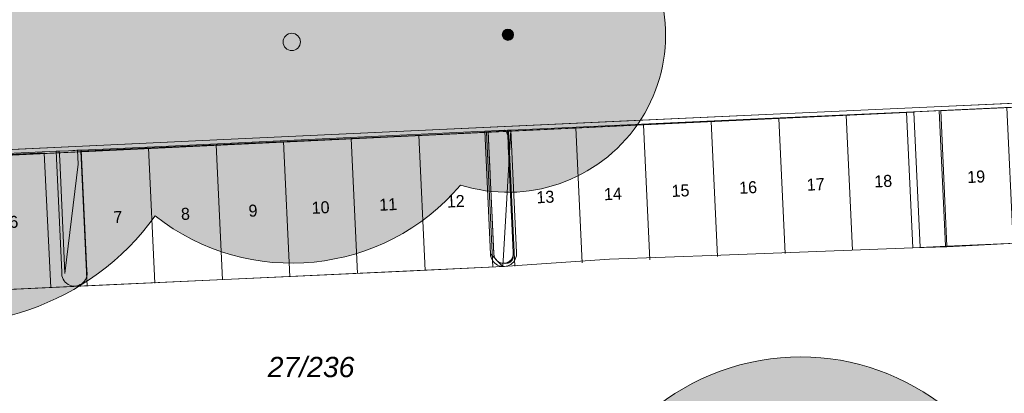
# Model space of a CAD drawing. Header units: metres. Extents: x 3492183 to 3492884, y 5882475 to 5882978.
# Tile 72 of 256: x 3492419 to 3492456, y 5882701 to 5882715. Entities that reach past the tile are written whole.
import ezdxf

# ---------------------------------------------------------------- set-up
doc = ezdxf.new("R2010")
doc.units = ezdxf.units.M
doc.header["$LTSCALE"] = 0.1
for name, color, linetype, lineweight, true_color in [('Bod-Einfassung-Rasenbord 100_30_5', 7, 'Continuous', 9, 0x454545), ('Bod-Pflaster Beton grau', 7, 'Continuous', 9, 0x454545), ('Bod-Rasengittersteine B', 7, 'Continuous', 9, 0x454545), ('So-Flurstücke Umgebung', 7, 'Continuous', 9, 0x888888), ('So-Stellplätze KFz', 7, 'Continuous', 9, 0x454545), ('Veg-Gehölze Bestand-geschützt', 7, 'Continuous', 35, 0xcc4f00)]:
    doc.layers.add(name, color=color, linetype=linetype, lineweight=lineweight, true_color=true_color)
doc.layers.add('Keine', color=7, linetype='Continuous', lineweight=9)
doc.layers.add('Veg-Grünflächen', color=7, linetype='Continuous', lineweight=9)
doc.styles.add('Arial (italic)', font='ariali.ttf')
doc.styles.add('Indivisible', font='txt')

# ---------------------------------------------------------------- blocks, each defined once
blk = doc.blocks.new('Belag_Weg')
at = {"layer": 'Bod-Pflaster Beton grau'}
blk.add_rational_spline([(102.357, -5.57), (103.768, -5.647), (105.065, -5.085), (107.273, -4.13), (109.482, -3.175), (110.818, -2.597), (112.271, -2.695), (140.545, -4.616), (168.82, -6.536), (171.872, -6.744), (173.832, -4.395), (175.793, -2.047), (175.044, 0.919), (174.506, 3.049), (170.868, 17.453), (171, 16.95), (166.453, 29.149), (161.905, 41.347), (160.071, 42.237), (158.237, 43.127), (163.291, 29.124), (168.346, 15.12), (168, 16.556), (171.597, 2.314), (172.135, 0.184), (172.51, -1.299), (171.529, -2.473), (170.549, -3.647), (169.023, -3.543), (140.749, -1.623), (112.474, 0.298), (110.295, 0.446), (108.291, -0.421), (106.082, -1.377), (103.874, -2.332), (103.225, -2.613), (102.52, -2.574), (52.334, 0.157), (2.148, 2.888), (3.562, 4.705), (4.977, 6.522), (5.077, 6.714), (5.215, 6.88), (13.337, 16.663), (21.459, 26.447), (22.85, 28.122), (22.899, 30.299), (23.843, 72.316), (24.786, 114.334), (24.83, 116.276), (26.773, 116.289), (32.388, 116.326), (38.003, 116.362), (43.573, 116.375), (49.142, 116.388), (49.104, 113.723), (49.066, 111.058), (49.07, 110.997), (49.074, 110.936), (50.121, 110.928), (51.168, 110.92), (51.159, 110.991), (51.151, 111.061), (51.188, 113.727), (51.226, 116.393), (60.148, 116.406), (69.07, 116.42), (76.285, 116.431), (83.499, 116.442), (93.696, 116.461), (103.894, 116.481), (104.321, 116.297), (104.749, 116.113), (106.042, 115.729), (107.335, 115.346), (106.803, 118.581), (106.271, 121.816), (105.199, 120.489), (104.126, 119.161), (102.173, 119.147), (100.22, 119.132), (100.203, 121.619), (100.186, 124.105), (96.702, 124.095), (93.218, 124.085), (93.191, 128.127), (93.163, 132.17), (86.465, 132.126), (79.766, 132.082), (79.777, 125.752), (79.788, 119.423), (73.564, 119.412), (67.339, 119.401), (67.339, 119.963), (67.338, 120.525), (66.293, 120.521), (65.247, 120.518), (65.25, 119.798), (65.252, 119.078), (52.307, 119.05), (39.361, 119.022), (39.351, 121.791), (39.341, 124.561), (38.131, 124.557), (36.921, 124.552), (36.921, 124.483), (36.921, 124.413), (36.731, 124.413), (36.541, 124.412), (36.542, 125.654), (36.542, 126.895), (35.84, 126.895), (35.138, 126.896), (35.129, 122.957), (35.12, 119.019), (31.022, 119.047), (26.924, 119.075), (26.087, 119.081), (25.503, 119.682), (24.92, 120.283), (24.939, 121.12), (25.075, 127.183), (25.211, 133.246), (25.65, 134.247), (25.675, 135.34), (25.751, 138.602), (29.006, 138.831), (40.57, 139.644), (52.134, 140.458), (52.046, 141.705), (51.959, 142.952), (40.395, 142.138), (28.831, 141.325), (26.87, 141.187), (25.361, 139.928), (25.445, 143.644), (25.528, 147.36), (24.279, 147.388), (23.029, 147.416), (22.877, 140.645), (22.725, 133.874), (21.782, 132.345), (19.989, 132.434), (-9.375, 133.879), (-38.739, 135.325), (-38.801, 134.076), (-38.862, 132.828), (-9.498, 131.382), (19.866, 129.937), (20.168, 129.922), (20.471, 129.94), (21.346, 129.993), (21.978, 129.384), (22.61, 128.776), (22.59, 127.899), (21.495, 79.127), (20.399, 30.355), (20.37, 29.049), (19.536, 28.044), (9.236, 16.052), (-1.064, 4.06), (-3.008, 2.176), (-4.952, 0.292), (-9.488, -5.369), (-14.024, -11.03), (-13.69, -11.302), (-13.355, -11.574), (-15.325, -13.946), (-17.295, -16.319), (-16.333, -17.117), (-15.371, -17.916), (-13.393, -15.533), (-11.415, -13.15), (-11.159, -13.358), (-10.903, -13.565), (-7.057, -8.78), (-3.211, -3.995), (-1.602, -1.928), (0.008, 0.139), (0.004, 0.069), (0, 0), (51.178, -2.785), (102.357, -5.57)], [1, 0.973360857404, 1, 1, 1, 0.971796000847, 1, 1, 1, 0.890889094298, 1, 0.890889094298, 1, 1, 1, 1, 1, 1, 1, 1, 1, 1, 1, 1, 1, 0.890889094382, 1, 0.890889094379, 1, 1, 1, 0.971796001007, 1, 1, 1, 0.973360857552, 1, 1, 1, 1, 1, 0.994210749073, 1, 1, 1, 0.944339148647, 1, 1, 1, 0.717277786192, 1, 1, 1, 1, 1, 1, 1, 1, 1, 1, 1, 1, 1, 1, 1, 1, 1, 1, 1, 1, 1, 1, 1, 1, 1, 1, 1, 1, 1, 1, 1, 1, 1, 1, 1, 1, 1, 1, 1, 1, 1, 1, 1, 1, 1, 1, 1, 1, 1, 1, 1, 1, 1, 1, 1, 1, 1, 1, 1, 1, 1, 1, 1, 1, 1, 1, 1, 0.922385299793, 1, 0.922385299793, 1, 1, 1, 0.981076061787, 1, 0.7393922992, 1, 1, 1, 1, 1, 1, 1, 0.951578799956, 1, 1, 1, 1, 1, 1, 1, 0.860927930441, 1, 1, 1, 1, 1, 1, 1, 0.998507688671, 1, 0.915785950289, 1, 0.915785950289, 1, 1, 1, 0.94433914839, 1, 1, 1, 1, 1, 1, 1, 1, 1, 1, 1, 1, 1, 1, 1, 1, 1, 1, 1, 1, 1, 1, 1, 1, 1], degree=2, knots=[0, 0, 0, 0.000596, 0.000596, 0.001639, 0.001639, 0.002252, 0.002252, 0.014532, 0.014532, 0.015713, 0.015713, 0.016894, 0.016894, 0.017846, 0.023332, 0.023332, 0.160581, 0.160581, 0.182075, 0.182075, 0.339032, 0.339032, 0.354606, 0.357345, 0.357345, 0.359043, 0.359043, 0.360742, 0.360742, 0.396072, 0.396072, 0.398718, 0.398718, 0.401718, 0.401718, 0.402575, 0.402575, 0.465233, 0.465233, 0.468104, 0.468104, 0.468372, 0.468372, 0.484224, 0.484224, 0.486788, 0.486788, 0.539183, 0.539183, 0.54092, 0.54092, 0.547921, 0.547921, 0.554864, 0.554864, 0.558186, 0.558186, 0.558262, 0.558262, 0.559568, 0.559568, 0.559656, 0.559656, 0.56298, 0.56298, 0.574103, 0.574103, 0.583097, 0.583097, 0.595809, 0.595809, 0.59639, 0.59639, 0.598071, 0.598071, 0.602159, 0.602159, 0.604287, 0.604287, 0.606721, 0.606721, 0.609821, 0.609821, 0.614165, 0.614165, 0.619204, 0.619204, 0.627556, 0.627556, 0.635447, 0.635447, 0.643207, 0.643207, 0.643908, 0.643908, 0.645211, 0.645211, 0.646108, 0.646108, 0.662248, 0.662248, 0.6657, 0.6657, 0.667209, 0.667209, 0.667296, 0.667296, 0.667532, 0.667532, 0.66908, 0.66908, 0.669955, 0.669955, 0.674865, 0.674865, 0.679974, 0.679974, 0.680937, 0.680937, 0.6819, 0.6819, 0.689461, 0.689461, 0.690798, 0.690798, 0.693805, 0.693805, 0.708257, 0.708257, 0.709816, 0.709816, 0.724268, 0.724268, 0.726599, 0.726599, 0.731233, 0.731233, 0.732791, 0.732791, 0.741235, 0.741235, 0.743162, 0.743162, 0.779814, 0.779814, 0.781372, 0.781372, 0.818024, 0.818024, 0.818401, 0.818401, 0.819402, 0.819402, 0.820404, 0.820404, 0.881222, 0.881222, 0.88276, 0.88276, 0.902467, 0.902467, 0.905842, 0.905842, 0.914885, 0.914885, 0.915423, 0.915423, 0.919267, 0.919267, 0.920825, 0.920825, 0.924686, 0.924686, 0.925097, 0.925097, 0.932751, 0.932751, 0.936016, 0.936016, 0.936103, 0.936103, 1, 1, 1], dxfattribs=at)
at = {"layer": 'Bod-Pflaster Beton grau', "color": 0, "flags": 1}
for tag in ['IFC_UUID', 'instanceID']:
    blk.add_attdef(tag, (3492321.125, 5882577.166), '', height=0.00018, dxfattribs=at)
blk = doc.blocks.new('Parkplatz an Pfad (2D)')
at = {"layer": 'So-Stellplätze KFz', "color": 254, "transparency": 33554687}
for p, q in [((9.989, 0.466), (10.222, -4.528)), ((12.486, 0.583), (12.72, -4.412)), ((0, 0), (0.233, -4.995)), ((2.497, 0.117), (2.73, -4.878)), ((4.995, 0.233), (5.228, -4.761)), ((7.492, 0.35), (7.725, -4.645))]:
    blk.add_line(p, q, dxfattribs=at)
at = {"layer": 'So-Stellplätze KFz', "color": 254, "transparency": 33554687, "flags": 128}
blk.add_lwpolyline([(0, 0), (12.486, 0.583)], dxfattribs=at)
at = {"layer": 'So-Stellplätze KFz', "color": 254, "transparency": 33554687, "char_height": 0.444, "attachment_point": 5, "rotation": 2.6725, "line_spacing_factor": 1.033856, "style": 'Indivisible'}
for s, insert in [('22', (8.857, -2.089)), ('23', (11.354, -1.973)), ('19', (1.365, -2.439)), ('20', (3.862, -2.322)), ('21', (6.36, -2.206))]:
    blk.add_mtext(s, dxfattribs=dict(at, insert=insert))
at = {"layer": 'So-Stellplätze KFz', "color": 0, "flags": 1}
for tag in ['IFC_UUID', 'instanceID']:
    blk.add_attdef(tag, (3492453.38, 5882706.882), '', height=0.00018, dxfattribs=at)
blk = doc.blocks.new('Parkplatz an Pfad (2D)-1')
at = {"layer": 'So-Stellplätze KFz', "color": 254, "transparency": 33554687}
for p, q in [((9.989, 0.469), (10.223, -4.526)), ((12.486, 0.586), (12.721, -4.409)), ((14.984, 0.703), (15.218, -4.292)), ((0, 0), (0.234, -4.995)), ((2.497, 0.117), (2.732, -4.877)), ((4.995, 0.234), (5.229, -4.76)), ((7.492, 0.351), (7.726, -4.643))]:
    blk.add_line(p, q, dxfattribs=at)
at = {"layer": 'So-Stellplätze KFz', "color": 254, "transparency": 33554687, "flags": 128}
blk.add_lwpolyline([(0, 0), (14.984, 0.703)], dxfattribs=at)
at = {"layer": 'So-Stellplätze KFz', "color": 254, "transparency": 33554687, "char_height": 0.444, "attachment_point": 5, "rotation": 2.6854, "line_spacing_factor": 1.033856, "style": 'Indivisible'}
for s, insert in [('16', (8.858, -2.087)), ('17', (11.355, -1.97)), ('18', (13.852, -1.853)), ('13', (1.366, -2.439)), ('14', (3.863, -2.322)), ('15', (6.36, -2.204))]:
    blk.add_mtext(s, dxfattribs=dict(at, insert=insert))
at = {"layer": 'So-Stellplätze KFz', "color": 0, "flags": 1}
for tag in ['IFC_UUID', 'instanceID']:
    blk.add_attdef(tag, (3492437.458, 5882706.132), '', height=0.00018, dxfattribs=at)
blk = doc.blocks.new('Parkplatz an Pfad (2D)-2')
at = {"layer": 'So-Stellplätze KFz', "color": 254, "transparency": 33554687}
for p, q in [((9.985, 0.469), (10.22, -4.526)), ((2.497, 0.117), (2.732, -4.877)), ((4.995, 0.234), (5.229, -4.76)), ((7.492, 0.352), (7.726, -4.643)), ((0, 0), (0.234, -4.995))]:
    blk.add_line(p, q, dxfattribs=at)
at = {"layer": 'So-Stellplätze KFz', "color": 254, "transparency": 33554687, "flags": 128}
blk.add_lwpolyline([(0, 0), (9.985, 0.469)], dxfattribs=at)
at = {"layer": 'So-Stellplätze KFz', "color": 254, "transparency": 33554687, "char_height": 0.444, "attachment_point": 5, "rotation": 2.6864, "line_spacing_factor": 1.033856, "style": 'Indivisible'}
for s, insert in [('6', (8.856, -2.087)), ('3', (1.366, -2.439)), ('4', (3.863, -2.321)), ('5', (6.36, -2.204))]:
    blk.add_mtext(s, dxfattribs=dict(at, insert=insert))
at = {"layer": 'So-Stellplätze KFz', "color": 0, "flags": 1}
for tag in ['IFC_UUID', 'instanceID']:
    blk.add_attdef(tag, (3492410.324, 5882704.859), '', height=0.00018, dxfattribs=at)
blk = doc.blocks.new('Gruppe-18')
at = {"layer": 'Bod-Einfassung-Rasenbord 100_30_5', "color": 253, "flags": 128}
blk.add_lwpolyline([(3492465.926, 5882712.597), (3492453.196, 5882712.02), (3492441.84, 5882711.505), (3492426.938, 5882710.811), (3492416.495, 5882710.324), (3492412.715, 5882710.148), (3492412.739, 5882710.008), (3492420.749, 5882710.381), (3492421.197, 5882710.402), (3492421.67, 5882710.423), (3492424.376, 5882710.549), (3492431.357, 5882710.875), (3492436.583, 5882711.118), (3492437.552, 5882711.163), (3492446.676, 5882711.581), (3492452.171, 5882711.831), (3492453.434, 5882711.888), (3492456.863, 5882712.043)], dxfattribs=at)
for points in [[(3492436.725, 5882710.807), (3492436.709, 5882711.124), (3492436.583, 5882711.118), (3492436.794, 5882706.578, 1.008555), (3492437.763, 5882706.637), (3492437.552, 5882711.163), (3492437.425, 5882711.157), (3492437.447, 5882710.689), (3492437.635, 5882706.643, -1.073569), (3492436.919, 5882706.605)], [(3492420.876, 5882710.069), (3492420.86, 5882710.386), (3492420.749, 5882710.381), (3492420.957, 5882705.913, 1.170357), (3492421.878, 5882705.958), (3492421.67, 5882710.423), (3492421.534, 5882710.417), (3492421.558, 5882709.904), (3492421.07, 5882705.867)]]:
    blk.add_lwpolyline(points, format="xyb", close=True, dxfattribs=at)
at = {"layer": 'Bod-Pflaster Beton grau', "color": 253, "flags": 128}
blk.add_lwpolyline([(3492456.219, 5882706.984), (3492453.662, 5882706.849), (3492452.398, 5882706.811), (3492445.306, 5882706.533), (3492441.19, 5882706.389), (3492437.249, 5882706.114), (3492433.693, 5882705.951), (3492429.14, 5882705.739), (3492421.791, 5882705.4), (3492413.444, 5882705.012), (3492403.533, 5882704.626), (3492403.615, 5882703.829), (3492403.744, 5882698.065), (3492415.814, 5882698.597), (3492418.222, 5882698.657), (3492419.182, 5882678.819), (3492416.755, 5882678.704), (3492416.761, 5882678.568), (3492417.037, 5882678.568), (3492417.238, 5882673.547)], dxfattribs=at)
at = {"layer": 'Bod-Rasengittersteine B', "color": 253, "transparency": 33554687, "flags": 128}
for points in [[(3492456.219, 5882706.984), (3492459.389, 5882707.135), (3492466.048, 5882707.518), (3492465.915, 5882710.042), (3492465.788, 5882712.449), (3492465.235, 5882712.423), (3492453.434, 5882711.888), (3492453.661, 5882706.869)], [(3492446.676, 5882711.581), (3492437.552, 5882711.163), (3492437.249, 5882706.119), (3492437.249, 5882706.114), (3492441.19, 5882706.389), (3492445.306, 5882706.533), (3492452.398, 5882706.811), (3492452.171, 5882711.831)]]:
    blk.add_lwpolyline(points, close=True, dxfattribs=at)
blk.add_lwpolyline([(3492421.878, 5882705.958, -1.170357), (3492420.957, 5882705.913), (3492420.749, 5882710.381), (3492412.739, 5882710.008), (3492410.646, 5882709.927), (3492403.33, 5882709.562), (3492403.533, 5882704.626), (3492413.444, 5882705.012), (3492430.138, 5882705.788), (3492437.249, 5882706.114), (3492436.793, 5882706.584), (3492436.583, 5882711.118), (3492431.357, 5882710.875), (3492424.376, 5882710.549), (3492421.67, 5882710.423)], format="xyb", close=True, dxfattribs=at)
at = {"layer": 'Veg-Grünflächen', "color": 253, "linetype": 'Continuous', "lineweight": 9, "transparency": 33554687, "flags": 128}
for points in [[(3492412.545, 5882715.477), (3492430.369, 5882716.325), (3492437.575, 5882716.668), (3492454.967, 5882717.5), (3492460.06, 5882717.744), (3492465.153, 5882717.988), (3492465.686, 5882717.838), (3492466.024, 5882717.66), (3492468.643, 5882717.013), (3492471.561, 5882709.288), (3492471.455, 5882709.23), (3492470.027, 5882706.473), (3492469.443, 5882705.068), (3492469.208, 5882705.01), (3492466.301, 5882705.241), (3492466.297, 5882705.284), (3492465.926, 5882712.597), (3492459.561, 5882712.308), (3492453.196, 5882712.02), (3492447.518, 5882711.762), (3492434.389, 5882711.158), (3492426.938, 5882710.811), (3492421.716, 5882710.567), (3492412.715, 5882710.148)], [(3492452.171, 5882711.831), (3492452.398, 5882706.811), (3492453.661, 5882706.869), (3492453.434, 5882711.888)], [(3492421.07, 5882705.867), (3492420.876, 5882710.069), (3492420.86, 5882710.386), (3492421.197, 5882710.402), (3492421.51, 5882710.416), (3492421.534, 5882710.417), (3492421.558, 5882709.904)]]:
    blk.add_lwpolyline(points, close=True, dxfattribs=at)
at = {"layer": 'Veg-Grünflächen', "color": 253, "linetype": 'Continuous', "lineweight": 9, "transparency": 33554687}
blk.add_rational_spline([(3492436.919, 5882706.605), (3492436.913, 5882706.273), (3492437.243, 5882706.241), (3492437.691, 5882706.196), (3492437.635, 5882706.643), (3492437.53, 5882708.9), (3492437.425, 5882711.157), (3492437.067, 5882711.14), (3492436.709, 5882711.124), (3492436.717, 5882710.965), (3492436.725, 5882710.807), (3492436.822, 5882708.706), (3492436.919, 5882706.605)], [1, 0.73509271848, 1, 1, 1, 1, 1, 1, 1, 1, 1, 1, 1], degree=2, knots=[0, 0, 0, 0.043735, 0.043735, 0.124483, 0.124483, 0.529862, 0.529862, 0.594186, 0.594186, 0.622611, 0.622611, 1, 1, 1], dxfattribs=at)
blk = doc.blocks.new('Parkplatz an Pfad (2D)-6')
at = {"layer": 'So-Stellplätze KFz', "color": 254, "transparency": 33554687}
for p, q in [((9.989, 0.469), (10.223, -4.526)), ((12.486, 0.586), (12.721, -4.409)), ((14.984, 0.703), (15.218, -4.292)), ((0, 0), (0.234, -4.995)), ((2.497, 0.117), (2.732, -4.877)), ((4.995, 0.234), (5.229, -4.76)), ((7.492, 0.351), (7.726, -4.643))]:
    blk.add_line(p, q, dxfattribs=at)
at = {"layer": 'So-Stellplätze KFz', "color": 254, "transparency": 33554687, "flags": 128}
blk.add_lwpolyline([(0, 0), (14.984, 0.703)], dxfattribs=at)
at = {"layer": 'So-Stellplätze KFz', "color": 254, "transparency": 33554687, "char_height": 0.444, "attachment_point": 5, "rotation": 2.6854, "line_spacing_factor": 1.033856, "style": 'Indivisible'}
for s, insert in [('10', (8.858, -2.087)), ('11', (11.355, -1.97)), ('12', (13.852, -1.853)), ('7', (1.366, -2.439)), ('8', (3.863, -2.322)), ('9', (6.36, -2.204))]:
    blk.add_mtext(s, dxfattribs=dict(at, insert=insert))
at = {"layer": 'So-Stellplätze KFz', "color": 0, "flags": 1}
for tag in ['IFC_UUID', 'instanceID']:
    blk.add_attdef(tag, (3492421.66, 5882705.391), '', height=0.00018, dxfattribs=at)

msp = doc.modelspace()

# ---------------------------------------------------------------- hatches: boundary and pattern name
at = {"layer": 'Veg-Gehölze Bestand-geschützt', "linetype": 'Continuous', "lineweight": 0, "true_color": 0xa9c38d, "transparency": 33554508}
h = msp.add_hatch(color=253, dxfattribs=at)
edge = h.paths.add_edge_path()
edge.add_arc((3492463.24, 5882727.162), 7.45, 177.1315, 186.384, ccw=False)
edge.add_arc((3492460.819, 5882733.691), 7.944, -10.1234, 230.81, ccw=False)
edge.add_arc((3492463.24, 5882727.162), 7.45, 9.7114, 43.5551, ccw=False)
edge.add_arc((3492463.979, 5882721.932), 9.256, -15.8878, 44.4838, ccw=False)
edge.add_arc((3492465.124, 5882716.707), 8.212, 11.7467, 19.1313, ccw=False)
edge.add_arc((3492466.867, 5882711.561), 9.28, -10.5215, 47.2793, ccw=False)
edge.add_arc((3492468.965, 5882706.63), 7.736, -25.3736, 24.7313, ccw=False)
edge.add_arc((3492476.52, 5882694.001), 9.331, 45.3108, 93.4743, ccw=False)
edge.add_arc((3492479.721, 5882690.094), 11.065, 3.1352, 72.3108, ccw=False)
edge.add_arc((3492483.53, 5882685.443), 8.945, 32.2212, 35.9841, ccw=False)
edge.add_arc((3492486.142, 5882683.76), 8.136, 23.4175, 52.4732, ccw=False)
edge.add_arc((3492490.016, 5882678.863), 8.888, -158.0667, 66.1636, ccw=False)
edge.add_arc((3492482.834, 5882682.584), 7.12, 246.0574, 261.412, ccw=False)
edge.add_arc((3492479.534, 5882683.559), 7.494, 192.2533, 273.1423, ccw=False)
edge.add_arc((3492479.721, 5882690.094), 11.065, 195.9854, 227.2527, ccw=False)
edge.add_arc((3492464.906, 5882695.343), 9.289, 204.3583, 296.7294, ccw=False)
edge.add_arc((3492448.252, 5882694.167), 8.611, 26.0373, 342.0424, ccw=False)
edge.add_arc((3492464.906, 5882695.343), 9.289, 111.4782, 163.7214, ccw=False)
edge.add_arc((3492466.867, 5882711.561), 9.28, 170.1582, 234.6994, ccw=False)
edge.add_arc((3492465.124, 5882716.707), 8.212, 185.5784, 205.6908, ccw=False)
edge.add_arc((3492463.979, 5882721.932), 9.256, 151.6117, 220.5975, ccw=False)
h = msp.add_hatch(color=253, dxfattribs=at)
edge = h.paths.add_edge_path()
edge.add_arc((3492416.598, 5882713.619), 9.626, 42.9607, 324.1942, ccw=False)
edge.add_arc((3492429.454, 5882714.423), 8.18, 44.1253, 135.2718, ccw=False)
edge.add_arc((3492437.442, 5882714.69), 5.826, -107.4693, 111.3034, ccw=False)
edge.add_arc((3492429.454, 5882714.423), 8.18, 231.8832, 319.7088, ccw=False)
h = msp.add_hatch(color=253, dxfattribs=at)
edge = h.paths.add_edge_path()
edge.add_arc((3492437.442, 5882714.69), 0.21, 0, 360)
h = msp.add_hatch(color=253, dxfattribs=at)
edge = h.paths.add_edge_path()
edge.add_arc((3492429.454, 5882714.423), 0.32, 0, 360)

# ---------------------------------------------------------------- linework, layer by layer
at = {"layer": 'So-Flurstücke Umgebung'}
msp.add_line((3492467.402, 5882712.55), (3492393.196, 5882709.003), dxfattribs=at)
msp.add_line((3492467.402, 5882712.55), (3492393.196, 5882709.003), dxfattribs=at)
at = {"layer": 'So-Flurstücke Umgebung', "flags": 128}
msp.add_lwpolyline([(3492468.633, 5882709.32), (3492467.402, 5882712.55), (3492393.196, 5882709.003), (3492394.611, 5882679.161), (3492395.897, 5882652.471), (3492422.846, 5882653.753), (3492431.962, 5882662.45), (3492431.153, 5882664.285), (3492430.413, 5882666.146), (3492429.849, 5882668.072), (3492429.418, 5882670.014), (3492429.114, 5882671.992), (3492428.882, 5882674.041), (3492427.895, 5882694.137), (3492461.075, 5882695.723), (3492460.836, 5882700.719), (3492472.828, 5882701.302), (3492471.838, 5882703.001), (3492470.93, 5882704.564)], close=True, dxfattribs=at)
at = {"layer": 'Veg-Gehölze Bestand-geschützt', "color": 77, "linetype": 'Continuous', "lineweight": 9, "true_color": 0x637732, "transparency": 33554687, "flags": 128}
for points in [[(3492455.836, 5882726.333, -0.040394), (3492455.799, 5882727.535, -1.748457), (3492468.639, 5882732.295, -0.148754), (3492470.583, 5882728.418, -0.269688), (3492472.882, 5882719.399, -0.032232), (3492473.163, 5882718.379, -0.25769), (3492475.992, 5882709.867, -0.222175), (3492475.955, 5882703.315, -0.213302), (3492483.083, 5882700.635, -0.311348), (3492490.769, 5882690.699, -0.01642), (3492491.098, 5882690.212, -0.127463), (3492493.608, 5882686.994, -1.48578), (3492481.771, 5882675.543, -0.067097), (3492479.944, 5882676.076, -0.368369), (3492472.21, 5882681.968, -0.137282), (3492469.084, 5882687.047, -0.426387), (3492456.444, 5882691.512, -5.145164), (3492455.989, 5882697.947, -0.231986), (3492461.505, 5882703.987, -0.289302), (3492457.724, 5882713.147, -0.087983), (3492456.951, 5882715.909, -0.31044)], [(3492424.405, 5882707.988, -2.794178), (3492423.643, 5882720.179, -0.420087), (3492435.326, 5882720.118, -1.411994), (3492435.693, 5882709.133, -0.403141)]]:
    msp.add_lwpolyline(points, format="xyb", close=True, dxfattribs=at)
at = {"layer": 'Veg-Gehölze Bestand-geschützt', "color": 77, "linetype": 'Continuous', "lineweight": 9, "transparency": 33554687}
for centre, radius in [((3492437.442, 5882714.69), 0.21), ((3492429.454, 5882714.423), 0.32)]:
    msp.add_circle(centre, radius, dxfattribs=at)

# ---------------------------------------------------------------- block references
at = {"layer": 'Bod-Pflaster Beton grau', "rotation": 2.636948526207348}
msp.add_blockref('Belag_Weg', (3492366.728, 5882596.851), dxfattribs=at)
at = {"layer": 'Keine', "color": 7}
msp.add_blockref('Gruppe-18', (0, 0), dxfattribs=at)
at = {"layer": 'So-Stellplätze KFz', "color": 254, "true_color": 0xcccccc}
for name, p in [('Parkplatz an Pfad (2D)', (3492453.38, 5882711.876)), ('Parkplatz an Pfad (2D)-1', (3492437.458, 5882711.127)), ('Parkplatz an Pfad (2D)-6', (3492421.66, 5882710.386)), ('Parkplatz an Pfad (2D)-2', (3492410.324, 5882709.854))]:
    msp.add_blockref(name, p, dxfattribs=at)

# ---------------------------------------------------------------- texts
at = {"layer": 'So-Flurstücke Umgebung', "insert": (3492430.167, 5882702.399), "char_height": 0.75, "attachment_point": 5, "line_spacing_factor": 0.692771, "style": 'Arial (italic)'}
msp.add_mtext('27/236', dxfattribs=at)

doc.saveas('drawing.dxf')
